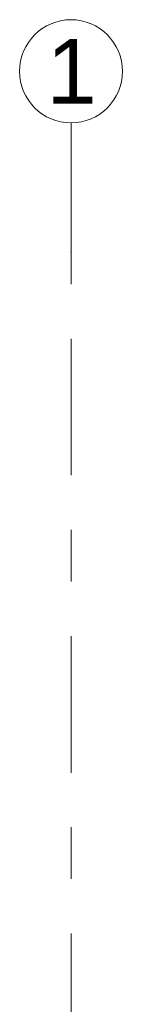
# Model space of a CAD drawing. Header units: metres. Extents: x -3.6 to 84.5, y -11 to 16.8.
# Tile 27 of 124: x 0.43 to 0.63, y 14.897 to 16.805. Entities that reach past the tile are written whole.
import ezdxf

# ---------------------------------------------------------------- set-up
doc = ezdxf.new("R2010")
doc.units = ezdxf.units.M
doc.header["$MEASUREMENT"] = 0
doc.linetypes.add('Strichlinie doppelt', pattern=[0.546806, 0.264583, -0.105833, 0.070556, -0.105833])
doc.layers.add('451 - Universal.Achsen Raster', color=7, linetype='Continuous')
doc.styles.add('ERSTELLTER_STIL_2', font='txt')

msp = doc.modelspace()

# ---------------------------------------------------------------- linework, layer by layer
at = {"layer": '451 - Universal.Achsen Raster', "color": 160, "linetype": 'Strichlinie doppelt', "lineweight": 9, "true_color": 0x3232ff}
for p, q in [((0.53, 16.355), (0.53, 16.605)), ((0.53, -10.585), (0.53, 16.355))]:
    msp.add_line(p, q, dxfattribs=at)
at = {"layer": '451 - Universal.Achsen Raster', "color": 160, "linetype": 'Continuous', "lineweight": 9, "true_color": 0x3232ff}
msp.add_circle((0.53, 16.705), 0.1, dxfattribs=at)
at = {"layer": '451 - Universal.Achsen Raster', "color": 160, "linetype": 'Strichlinie doppelt', "lineweight": 9, "true_color": 0x3232ff}
msp.add_point((0.53, 16.355), dxfattribs=at)
msp.add_point((0.53, 16.355), dxfattribs=at)

# ---------------------------------------------------------------- texts
at = {"layer": '451 - Universal.Achsen Raster', "color": 160, "lineweight": 9, "true_color": 0x3232ff, "insert": (0.4826, 16.7675), "char_height": 0.125, "attachment_point": 1, "style": 'ERSTELLTER_STIL_2'}
msp.add_mtext('\\A1;{\\pql;\\pt0;\\fArial|b0|i0|c0|p38;1}', dxfattribs=at)

doc.saveas('drawing.dxf')
